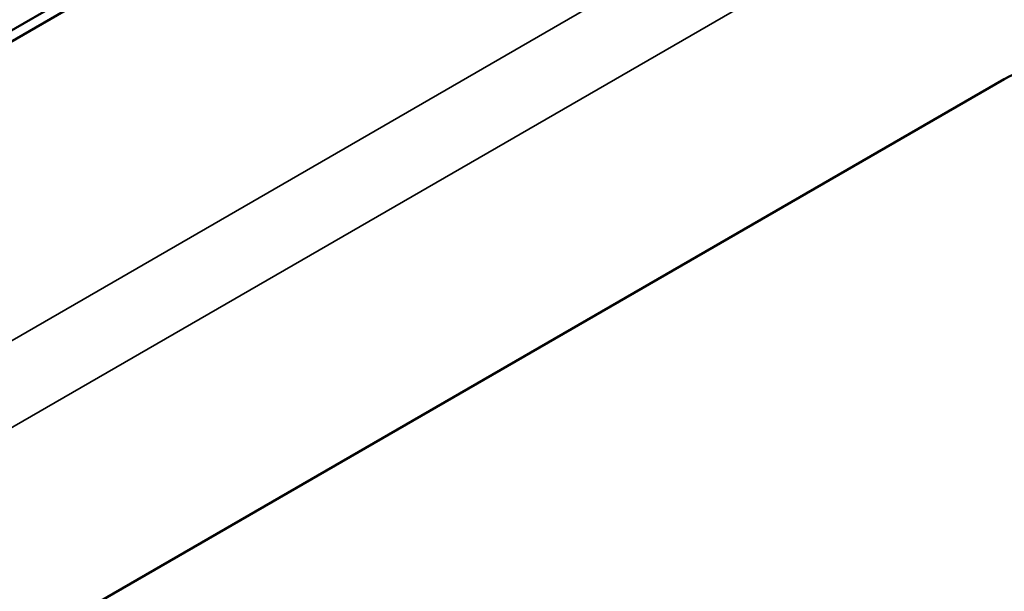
# Model space of a CAD drawing. Header units: millimetres. Extents: x 20 to 574, y 18 to 400.
# Tile 14 of 16: x 501 to 538, y 239 to 260. Entities that reach past the tile are written whole.
import ezdxf

# ---------------------------------------------------------------- set-up
doc = ezdxf.new("R2010")
doc.units = ezdxf.units.MM
doc.header["$LTSCALE"] = 2
doc.layers.add('Visible (ISO)', color=7, linetype='Continuous', lineweight=50)
doc.layers.add('Visible Narrow (ISO)', color=7, linetype='Continuous', lineweight=35)

msp = doc.modelspace()

# ---------------------------------------------------------------- linework, layer by layer
at = {"layer": 'Visible (ISO)'}
for p, q in [((460.224, 236.035), (540.127, 282.167)), ((540.836, 282.168), (460.929, 236.034)), ((537.606, 257.796), (485.28, 227.586)), ((537.613, 257.792), (485.287, 227.582))]:
    msp.add_line(p, q, dxfattribs=at)
msp.add_ellipse((537.606, 255.347), major_axis=(1.5, 2.598), ratio=0.57735, start_param=0, end_param=0.785398, dxfattribs=at)
at = {"layer": 'Visible Narrow (ISO)'}
for p, q in [((549.768, 276.301), (470.476, 230.521)), ((472.467, 228.46), (550.511, 273.519)), ((537.606, 257.796), (537.613, 257.792))]:
    msp.add_line(p, q, dxfattribs=at)

doc.saveas('drawing.dxf')
